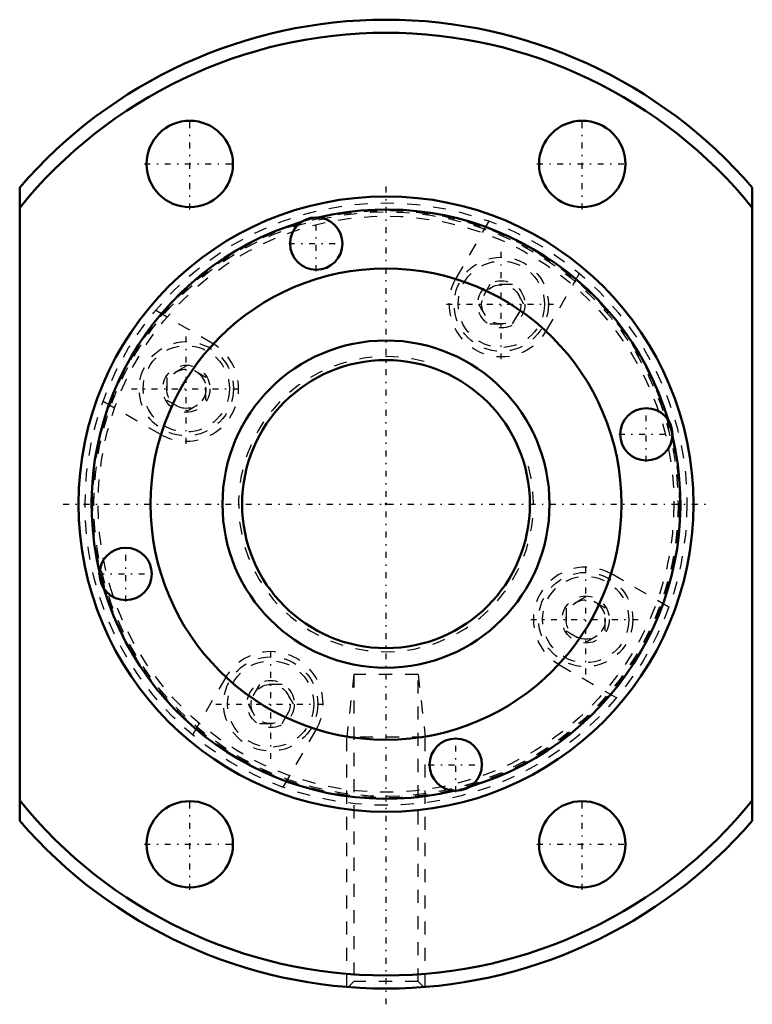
# Model space of a CAD drawing. Header units: millimetres. Extents: x -28 to 28, y -38.2 to 37.
import ezdxf

# ---------------------------------------------------------------- set-up
doc = ezdxf.new("R2010")
doc.units = ezdxf.units.MM
doc.linetypes.add('Center', pattern=[1.5, 0.45, -0.5, 0.05, -0.5])
doc.linetypes.add('Dashed', pattern=[2, 1, -1])
for name, color, linetype, lineweight in [('2d ConnectionPoints', 7, 'Continuous', 50), ('AM_0', 7, 'Continuous', 50), ('AM_5', 3, 'Continuous', 25), ('AM_7', 7, 'Center', 25), ('AM_9', 6, 'Dashed', 25)]:
    doc.layers.add(name, color=color, linetype=linetype, lineweight=lineweight)

# ---------------------------------------------------------------- blocks, each defined once
blk = doc.blocks.new('1_RR0130BLK2525_3_6Nut_0_in_BLK2525_3_6ZZG1_82LC3_0_1300_2')
at = {"layer": 'AM_0'}
for p, q in [((-28, -24.187), (-28, 24.187)), ((28, 24.187), (28, -24.187))]:
    blk.add_line(p, q, dxfattribs=at)
for centre, radius in [((-15, 25.981), 3.3), ((15, 25.981), 3.3), ((0, 0), 23.5), ((-5.332, 19.898), 2), ((0, 0), 18), ((19.898, 5.332), 2), ((-19.898, -5.332), 2), ((5.332, -19.898), 2), ((-15, -25.981), 3.3), ((15, -25.981), 3.3)]:
    blk.add_circle(centre, radius, dxfattribs=at)
for radius, start, end in [(37, 40.82089, 139.17911), (36, 38.94244, 141.05756), (22.5, 16.66205, 103.33795), (22.5, 106.66205, 193.33795), (22.5, 286.66205, 13.33795), (22.5, 196.66205, 283.33795), (36, 218.94244, 321.05756), (37, 220.82089, 319.17911)]:
    blk.add_arc((0, 0), radius, start, end, dxfattribs=at)
at = {"layer": 'AM_5', "linetype": 'Dashed'}
for p, q in [((-2.458, -13), (-3, -17.8)), ((2.459, -13), (3, -17.8)), ((3, -17.8), (-3, -17.8)), ((-3, -36.878), (-3, -17.8)), ((3, -36.878), (3, -17.8))]:
    blk.add_line(p, q, dxfattribs=at)
at = {"layer": 'AM_7'}
for p, q in [((-15, 22.516), (-15, 29.446)), ((15, 22.516), (15, 29.446)), ((-18.465, 25.981), (-11.535, 25.981)), ((11.535, 25.981), (18.465, 25.981)), ((0, -38.2), (0, 24.675)), ((-5.332, 17.798), (-5.332, 21.998)), ((-7.432, 19.898), (-3.232, 19.898)), ((8.812, 11.064), (8.812, 19.464)), ((4.612, 15.264), (13.013, 15.264)), ((-15.264, 4.612), (-15.264, 13.013)), ((-19.464, 8.812), (-11.064, 8.812)), ((19.898, 3.232), (19.898, 7.432)), ((17.798, 5.332), (21.998, 5.332)), ((-24.675, 0), (24.675, 0)), ((-19.898, -7.432), (-19.898, -3.232)), ((15.264, -13.013), (15.264, -4.612)), ((-21.998, -5.332), (-17.798, -5.332)), ((11.064, -8.813), (19.464, -8.813)), ((-8.813, -19.464), (-8.813, -11.064)), ((-13.013, -15.264), (-4.612, -15.264)), ((5.332, -21.998), (5.332, -17.798)), ((3.232, -19.898), (7.432, -19.898)), ((-15, -29.446), (-15, -22.516)), ((15, -29.446), (15, -22.516)), ((-18.465, -25.981), (-11.535, -25.981)), ((11.535, -25.981), (18.465, -25.981))]:
    blk.add_line(p, q, dxfattribs=at)
at = {"layer": 'AM_9'}
for p, q in [((7.861, 21.615), (5.348, 17.264)), ((12.277, 13.264), (14.789, 17.615)), ((7.946, 16.764), (7.08, 15.264)), ((9.679, 16.764), (7.946, 16.764)), ((10.545, 15.264), (9.679, 16.764)), ((7.08, 15.264), (7.946, 13.764)), ((9.679, 13.764), (10.545, 15.264)), ((-13.264, 12.277), (-17.615, 14.789)), ((7.946, 13.764), (9.679, 13.764)), ((-15.264, 10.545), (-16.764, 9.679)), ((-13.764, 9.679), (-15.264, 10.545)), ((-16.764, 9.679), (-16.764, 7.946)), ((-13.764, 7.946), (-13.764, 9.679)), ((-21.615, 7.861), (-17.264, 5.348)), ((-16.764, 7.946), (-15.264, 7.08)), ((-15.264, 7.08), (-13.764, 7.946)), ((21.615, -7.861), (17.264, -5.348)), ((15.264, -7.08), (13.764, -7.946)), ((16.764, -7.946), (15.264, -7.08)), ((13.764, -7.946), (13.764, -9.679)), ((16.764, -9.679), (16.764, -7.946)), ((13.764, -9.679), (15.264, -10.545)), ((15.264, -10.545), (16.764, -9.679)), ((13.264, -12.277), (17.615, -14.789)), ((-12.277, -13.264), (-14.789, -17.615)), ((2.459, -13), (-2.458, -13)), ((-2.458, -13), (-2.458, -36.459)), ((2.459, -36.459), (2.459, -13)), ((-9.679, -13.764), (-10.545, -15.264)), ((-7.946, -13.764), (-9.679, -13.764)), ((-7.08, -15.264), (-7.946, -13.764)), ((-10.545, -15.264), (-9.679, -16.764)), ((-7.946, -16.764), (-7.08, -15.264)), ((-9.679, -16.764), (-7.946, -16.764)), ((-7.861, -21.615), (-5.348, -17.264)), ((-2.458, -36.459), (-2.882, -36.882)), ((2.459, -36.459), (-2.458, -36.459)), ((2.884, -36.884), (2.459, -36.459))]:
    blk.add_line(p, q, dxfattribs=at)
for centre, radius in [((0, 0), 23), ((0, 0), 22.425), ((0, 0), 22.325), ((0, 0), 22), ((8.812, 15.264), 3.6), ((8.812, 15.264), 3.3), ((8.812, 15.264), 1.8), ((8.812, 15.264), 1.5), ((-15.264, 8.812), 3.6), ((-15.264, 8.812), 3.3), ((-15.264, 8.812), 1.8), ((-15.264, 8.812), 1.5), ((15.264, -8.813), 3.6), ((15.264, -8.813), 3.3), ((15.264, -8.813), 1.8), ((15.264, -8.813), 1.5), ((-8.813, -15.264), 3.6), ((-8.813, -15.264), 3.3), ((-8.813, -15.264), 1.8), ((-8.813, -15.264), 1.5)]:
    blk.add_circle(centre, radius, dxfattribs=at)
for centre, radius, start, end in [((0, 0), 22.5, 103.33795, 106.66205), ((8.812, 15.264), 4, 150, 330), ((-15.264, 8.812), 4, 240, 60), ((0, 0), 22.5, 13.33795, 16.66205), ((0, 0), 22.5, 193.33795, 196.66205), ((15.264, -8.813), 4, 60, 240), ((-8.813, -15.264), 4, 330, 150), ((0, 0), 22.5, 283.33795, 286.66205)]:
    blk.add_arc(centre, radius, start, end, dxfattribs=at)
blk = doc.blocks.new('2_ZZ0130BLK2525_3_60Shaft_0_in_BLK2525_3_6ZZG1_82LC3_0_1300_2')
at = {"layer": 'AM_0'}
for radius in [12.5, 11]:
    blk.add_circle((0, 0), radius, dxfattribs=at)
at = {"layer": 'AM_5', "linetype": 'Dashed'}
blk.add_arc((0, 0), 11.273, 75, 15, dxfattribs=at)

msp = doc.modelspace()

# ---------------------------------------------------------------- linework, layer by layer
at = {"layer": '2d ConnectionPoints'}
msp.add_point((0, 0), dxfattribs=at)

# ---------------------------------------------------------------- block references
for name in ['1_RR0130BLK2525_3_6Nut_0_in_BLK2525_3_6ZZG1_82LC3_0_1300_2', '2_ZZ0130BLK2525_3_60Shaft_0_in_BLK2525_3_6ZZG1_82LC3_0_1300_2']:
    msp.add_blockref(name, (0, 0))

doc.saveas('drawing.dxf')
